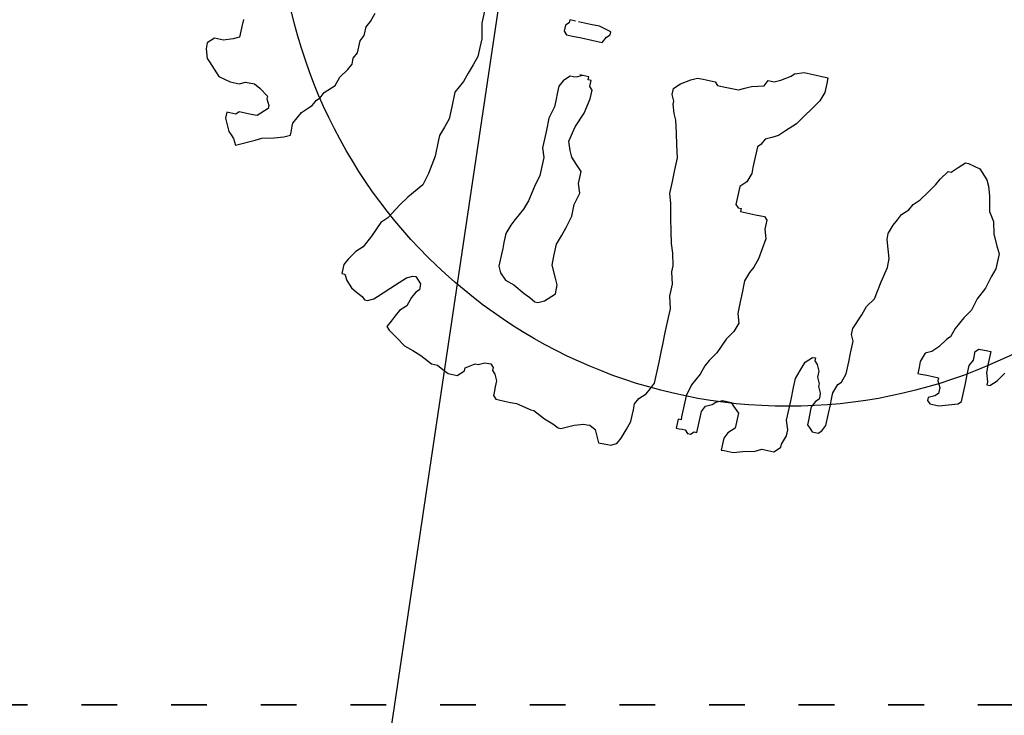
# Model space of a CAD drawing. Extents: x 4743276 to 9726129, y -4307434 to -1665362.
# Tile 92 of 121: x 4844864 to 4848159, y -1795506 to -1793179. Entities that reach past the tile are written whole.
import ezdxf

# ---------------------------------------------------------------- set-up
doc = ezdxf.new("R2010")
doc.units = 0
doc.header["$MEASUREMENT"] = 0
doc.linetypes.add('ACAD_ISO03W100', pattern=[30, 12, -18])
doc.layers.get('0').update_dxf_attribs({"linetype": 'CONTINUOUS'})
doc.layers.get('Defpoints').update_dxf_attribs({"color": 61, "linetype": 'CONTINUOUS'})
for name, color, linetype in [('-_48_-', 76, 'CONTINUOUS'), ('siete', 6, 'CONTINUOUS'), ('Výšky', 64, 'CONTINUOUS')]:
    doc.layers.add(name, color=color, linetype=linetype)

# ---------------------------------------------------------------- blocks, each defined once
blk = doc.blocks.new('St4b')
at = {"linetype": 'Continuous'}
for p, q in [((-504.6, 864.2), (-522, 858.3)), ((-493, 864.2), (-504.6, 864.2)), ((-493, 864.2), (-493, 864.2)), ((-487.2, 858.3), (-493, 864.2)), ((-527.8, 852.5), (-539.4, 840.9)), ((-522, 858.3), (-527.8, 852.5)), ((-481.4, 852.5), (-487.2, 858.3)), ((-481.4, 835.2), (-481.4, 852.5)), ((-551, 829.4), (-556.8, 806.1)), ((-539.4, 840.9), (-551, 829.4)), ((-551, 829.4), (-551, 829.4)), ((-475.6, 817.7), (-481.4, 835.2)), ((-469.8, 806.1), (-475.6, 817.7)), ((-649.6, 788.8), (-655.4, 783)), ((-638, 794.5), (-649.6, 788.8)), ((-626.4, 800.3), (-638, 794.5)), ((-620.6, 800.3), (-626.4, 800.3)), ((-614.8, 800.3), (-620.6, 800.3)), ((-614.8, 788.8), (-614.8, 800.3)), ((-614.8, 783), (-614.8, 788.8)), ((-556.8, 806.1), (-556.8, 788.8)), ((-556.8, 788.8), (-551, 777.2)), ((-458.2, 806.1), (-469.8, 806.1)), ((-446.6, 806.1), (-458.2, 806.1)), ((-435, 806.1), (-446.6, 806.1)), ((-661.2, 777.2), (-672.8, 771.3)), ((-672.8, 771.3), (-655.4, 736.5)), ((-655.4, 783), (-661.2, 777.2)), ((-661.2, 777.2), (-661.2, 777.2)), ((-609, 777.2), (-614.8, 783)), ((-609, 765.5), (-609, 777.2)), ((-551, 777.2), (-551, 759.7)), ((-609, 759.7), (-609, 765.5)), ((-609, 753.9), (-609, 759.7)), ((-609, 742.4), (-609, 753.9)), ((-551, 759.7), (-556.8, 748.2)), ((-655.4, 736.5), (-649.6, 724.9)), ((-603.2, 736.5), (-609, 742.4)), ((-609, 742.4), (-609, 742.4)), ((-597.4, 730.7), (-603.2, 736.5)), ((-556.8, 748.2), (-568.4, 730.7)), ((-649.6, 724.9), (-643.8, 701.8)), ((-649.6, 724.9), (-649.6, 724.9)), ((-597.4, 730.7), (-597.4, 730.7)), ((-591.6, 724.9), (-597.4, 730.7)), ((-585.8, 724.9), (-591.6, 724.9)), ((-574.2, 730.7), (-585.8, 724.9)), ((-568.4, 730.7), (-574.2, 730.7)), ((-643.8, 701.8), (-638, 684.3)), ((-638, 684.3), (-632.2, 672.7)), ((-638, 684.3), (-638, 684.3)), ((-632.2, 672.7), (-626.4, 672.7)), ((-626.4, 672.7), (-614.8, 672.7)), ((-614.8, 672.7), (-609, 672.7)), ((-609, 672.7), (-597.4, 666.9)), ((-597.4, 666.9), (-585.8, 661.2)), ((-585.8, 661.2), (-574.2, 649.5)), ((-574.2, 649.5), (-568.4, 643.7)), ((-568.4, 643.7), (-556.8, 637.9)), ((-556.8, 637.9), (-551, 632.1)), ((-551, 632.1), (-539.4, 626.3)), ((-539.4, 626.3), (-522, 609)), ((-522, 609), (-504.6, 603.2)), ((-504.6, 603.2), (-487.2, 591.5)), ((-487.2, 591.5), (-475.6, 585.7)), ((-475.6, 585.7), (-464, 585.7)), ((-464, 585.7), (-452.4, 579.9)), ((-452.4, 579.9), (-440.8, 579.9)), ((-440.8, 579.9), (-429.2, 579.9)), ((-429.2, 579.9), (-417.6, 574.2)), ((-417.6, 574.2), (-400.2, 574.2)), ((-400.2, 574.2), (-388.6, 568.4)), ((-388.6, 568.4), (-371.2, 562.5)), ((-881.6, 510.3), (-893.2, 498.7)), ((-870, 516.2), (-881.6, 510.3)), ((-870, 522), (-870, 516.2)), ((-864.2, 522), (-870, 522)), ((-858.4, 522), (-864.2, 522)), ((-852.6, 522), (-858.4, 522)), ((-841, 516.2), (-852.6, 522)), ((-823.6, 504.5), (-841, 516.2)), ((-893.2, 498.7), (-899, 487.2)), ((-812, 492.9), (-823.6, 504.5)), ((-788.8, 481.4), (-812, 492.9)), ((-904.8, 475.5), (-910.6, 469.7)), ((-910.6, 469.7), (-910.6, 463.9)), ((-899, 487.2), (-904.8, 475.5)), ((-759.8, 469.7), (-788.8, 481.4)), ((-748.2, 458.1), (-759.8, 469.7)), ((-910.6, 463.9), (-904.8, 452.3)), ((-904.8, 452.3), (-899, 446.6)), ((-719.2, 440.8), (-748.2, 458.1)), ((-899, 446.6), (-870, 417.5)), ((-701.8, 429.2), (-719.2, 440.8)), ((-951.2, 417.5), (-957, 411.7)), ((-939.6, 411.7), (-951.2, 417.5)), ((-870, 417.5), (-858.4, 406)), ((-672.8, 406), (-701.8, 429.2)), ((-968.6, 394.4), (-980.2, 376.9)), ((-957, 411.7), (-968.6, 394.4)), ((-928, 406), (-939.6, 411.7)), ((-916.4, 400.2), (-928, 406)), ((-904.8, 388.5), (-916.4, 400.2)), ((-858.4, 406), (-852.6, 400.2)), ((-852.6, 400.2), (-846.8, 388.5)), ((-649.6, 400.2), (-672.8, 406)), ((-614.8, 394.4), (-649.6, 400.2)), ((-585.8, 394.4), (-614.8, 394.4)), ((-574.2, 394.4), (-585.8, 394.4)), ((-556.8, 388.5), (-574.2, 394.4)), ((-980.2, 376.9), (-986, 359.6)), ((-887.4, 382.7), (-904.8, 388.5)), ((-875.8, 376.9), (-887.4, 382.7)), ((-870, 371.1), (-875.8, 376.9)), ((-852.6, 376.9), (-858.4, 371.1)), ((-846.8, 382.7), (-852.6, 376.9)), ((-846.8, 388.5), (-846.8, 382.7)), ((-539.4, 382.7), (-556.8, 388.5)), ((-516.2, 382.7), (-539.4, 382.7)), ((-487.2, 382.7), (-516.2, 382.7)), ((-464, 371.1), (-487.2, 382.7)), ((-986, 359.6), (-991.8, 342.2)), ((-858.4, 371.1), (-870, 371.1)), ((-446.6, 365.3), (-464, 371.1)), ((-429.2, 359.6), (-446.6, 365.3)), ((-411.8, 353.8), (-429.2, 359.6)), ((-348, 359.6), (-377, 353.8)), ((-324.8, 359.6), (-348, 359.6)), ((-991.8, 342.2), (-1003.4, 319)), ((-394.4, 353.8), (-411.8, 353.8)), ((-377, 353.8), (-394.4, 353.8)), ((-1003.4, 307.4), (-1009.2, 295.7)), ((-1003.4, 319), (-1003.4, 307.4)), ((-1009.2, 295.7), (-1015, 284.1)), ((-1015, 284.1), (-1015, 278.3)), ((-1015, 278.3), (-1015, 266.8)), ((-1015, 266.8), (-1009.2, 261)), ((-1009.2, 261), (-1003.4, 255.2)), ((-1003.4, 255.2), (-997.6, 255.2)), ((-997.6, 255.2), (-986, 237.7)), ((-986, 237.7), (-986, 232)), ((-986, 232), (-980.2, 220.4)), ((-806.2, 226.2), (-817.8, 214.5)), ((-794.6, 232), (-806.2, 226.2)), ((-771.4, 232), (-794.6, 232)), ((-759.8, 232), (-771.4, 232)), ((-748.2, 232), (-759.8, 232)), ((-730.8, 232), (-748.2, 232)), ((-713.4, 226.2), (-730.8, 232)), ((-701.8, 220.4), (-713.4, 226.2)), ((-980.2, 208.7), (-986, 202.9)), ((-980.2, 220.4), (-980.2, 208.7)), ((-817.8, 214.5), (-823.6, 197.1)), ((-678.6, 208.7), (-701.8, 220.4)), ((-661.2, 202.9), (-678.6, 208.7)), ((-1038.2, 191.3), (-1044, 185.6)), ((-1032.4, 191.3), (-1038.2, 191.3)), ((-1020.8, 191.3), (-1032.4, 191.3)), ((-1015, 191.3), (-1020.8, 191.3)), ((-1009.2, 191.3), (-1015, 191.3)), ((-997.6, 197.1), (-1009.2, 191.3)), ((-991.8, 202.9), (-997.6, 197.1)), ((-986, 202.9), (-991.8, 202.9)), ((-823.6, 197.1), (-835.2, 174)), ((-632.2, 197.1), (-661.2, 202.9)), ((-609, 191.3), (-632.2, 197.1)), ((-591.6, 191.3), (-609, 191.3)), ((-574.2, 191.3), (-591.6, 191.3)), ((-556.8, 197.1), (-574.2, 191.3)), ((-539.4, 197.1), (-556.8, 197.1)), ((-522, 197.1), (-539.4, 197.1)), ((-498.8, 197.1), (-522, 197.1)), ((-475.6, 191.3), (-498.8, 197.1)), ((-464, 191.3), (-475.6, 191.3)), ((-446.6, 191.3), (-464, 191.3)), ((-435, 191.3), (-446.6, 191.3)), ((-423.4, 185.6), (-435, 191.3)), ((-330.6, 202.9), (-336.4, 197.1)), ((-336.4, 197.1), (-336.4, 185.6)), ((-319, 202.9), (-330.6, 202.9)), ((-313.2, 197.1), (-319, 202.9)), ((-307.4, 197.1), (-313.2, 197.1)), ((-307.4, 191.3), (-307.4, 197.1)), ((-307.4, 185.6), (-307.4, 191.3)), ((-1044, 185.6), (-1044, 179.8)), ((-1044, 179.8), (-1044, 168.2)), ((-835.2, 174), (-841, 162.3)), ((-417.6, 179.8), (-423.4, 185.6)), ((-411.8, 174), (-417.6, 179.8)), ((-411.8, 168.2), (-411.8, 174)), ((-336.4, 185.6), (-336.4, 168.2)), ((-307.4, 174), (-307.4, 179.8)), ((-307.4, 162.3), (-307.4, 174)), ((-1044, 168.2), (-1044, 156.5)), ((-1044, 156.5), (-1044, 145)), ((-841, 162.3), (-846.8, 150.7)), ((-846.8, 150.7), (-846.8, 145)), ((-551, 145), (-533.6, 150.7)), ((-533.6, 150.7), (-504.6, 145)), ((-411.8, 162.3), (-411.8, 168.2)), ((-406, 150.7), (-411.8, 162.3)), ((-406, 150.7), (-406, 156.5)), ((-406, 139.2), (-406, 150.7)), ((-406, 139.2), (-406, 150.7)), ((-336.4, 168.2), (-336.4, 145)), ((-307.4, 156.5), (-307.4, 162.3)), ((-307.4, 139.2), (-307.4, 156.5)), ((-1044, 145), (-1049.8, 115.9)), ((-846.8, 145), (-841, 133.4)), ((-841, 133.4), (-829.4, 121.7)), ((-794.6, 121.7), (-771.4, 133.4)), ((-771.4, 133.4), (-754, 133.4)), ((-754, 133.4), (-730.8, 133.4)), ((-730.8, 133.4), (-713.4, 127.5)), ((-574.2, 127.5), (-568.4, 133.4)), ((-568.4, 133.4), (-562.6, 139.2)), ((-562.6, 139.2), (-551, 145)), ((-504.6, 145), (-475.6, 133.4)), ((-475.6, 133.4), (-446.6, 127.5)), ((-429.2, 127.5), (-423.4, 133.4)), ((-423.4, 133.4), (-417.6, 133.4)), ((-417.6, 133.4), (-411.8, 133.4)), ((-411.8, 139.2), (-406, 139.2)), ((-411.8, 133.4), (-411.8, 139.2)), ((-336.4, 145), (-336.4, 127.5)), ((-313.2, 115.9), (-307.4, 139.2)), ((-1049.8, 115.9), (-1049.8, 110.1)), ((-829.4, 121.7), (-823.6, 115.9)), ((-823.6, 115.9), (-806.2, 115.9)), ((-806.2, 115.9), (-794.6, 121.7)), ((-713.4, 127.5), (-696, 121.7)), ((-696, 121.7), (-672.8, 115.9)), ((-672.8, 115.9), (-649.6, 115.9)), ((-649.6, 115.9), (-626.4, 110.1)), ((-626.4, 110.1), (-609, 115.9)), ((-609, 115.9), (-591.6, 115.9)), ((-591.6, 115.9), (-585.8, 115.9)), ((-585.8, 115.9), (-574.2, 127.5)), ((-446.6, 127.5), (-429.2, 127.5)), ((-336.4, 127.5), (-324.8, 121.7)), ((-324.8, 121.7), (-319, 115.9)), ((-319, 115.9), (-313.2, 115.9)), ((-1049.8, 110.1), (-1061.4, 87)), ((-1061.4, 87), (-1067.2, 69.5)), ((-1067.2, 69.5), (-1073, 58)), ((-1073, 58), (-1073, 52.2)), ((-1073, 52.2), (-1067.2, 40.5)), ((-1067.2, 40.5), (-1061.4, 28.9)), ((-1061.4, 28.9), (-1055.6, 11.6)), ((-1055.6, 0), (-1061.4, -11.7)), ((-1055.6, 11.6), (-1055.6, 5.8)), ((-1055.6, 5.8), (-1055.6, 0)), ((-1073, -17.5), (-1084.6, -23.3)), ((-1061.4, -11.7), (-1073, -17.5)), ((-1084.6, -23.3), (-1084.6, -40.7)), ((-452.4, -40.7), (-440.8, -34.8)), ((-440.8, -34.8), (-423.4, -29)), ((-423.4, -29), (-417.6, -29)), ((-417.6, -29), (-406, -23.3)), ((-406, -23.3), (-394.4, -23.3)), ((-394.4, -23.3), (-388.6, -29)), ((-388.6, -29), (-382.8, -34.8)), ((-382.8, -34.8), (-371.2, -52.3)), ((-1084.6, -40.7), (-1084.6, -46.5)), ((-1084.6, -46.5), (-1078.8, -58.1)), ((-522, -58.1), (-498.8, -52.3)), ((-498.8, -52.3), (-475.6, -46.5)), ((-475.6, -46.5), (-452.4, -40.7)), ((-371.2, -52.3), (-365.4, -63.9)), ((-1078.8, -58.1), (-1067.2, -63.9)), ((-1067.2, -63.9), (-1049.8, -69.6)), ((-1049.8, -69.6), (-1032.4, -75.4)), ((-661.2, -75.4), (-638, -69.6)), ((-638, -69.6), (-609, -63.9)), ((-609, -63.9), (-591.6, -58.1)), ((-591.6, -58.1), (-568.4, -58.1)), ((-568.4, -58.1), (-545.2, -58.1)), ((-545.2, -58.1), (-522, -58.1)), ((-365.4, -63.9), (-365.4, -75.4)), ((-1032.4, -75.4), (-1026.6, -75.4)), ((-1026.6, -75.4), (-1020.8, -75.4)), ((-1020.8, -75.4), (-1009.2, -75.4)), ((-1009.2, -75.4), (-997.6, -75.4)), ((-997.6, -75.4), (-986, -81.2)), ((-986, -81.2), (-974.4, -92.9)), ((-974.4, -92.9), (-962.8, -98.7)), ((-759.8, -98.7), (-736.6, -92.9)), ((-736.6, -92.9), (-725, -92.9)), ((-725, -92.9), (-701.8, -87)), ((-701.8, -87), (-684.4, -81.2)), ((-684.4, -81.2), (-661.2, -75.4)), ((-365.4, -75.4), (-365.4, -98.7)), ((-962.8, -98.7), (-951.2, -104.5)), ((-951.2, -104.5), (-910.6, -104.5)), ((-910.6, -104.5), (-887.4, -104.5)), ((-887.4, -104.5), (-875.8, -104.5)), ((-875.8, -104.5), (-852.6, -104.5)), ((-852.6, -104.5), (-823.6, -104.5)), ((-823.6, -104.5), (-806.2, -104.5)), ((-806.2, -104.5), (-783, -98.7)), ((-783, -98.7), (-759.8, -98.7)), ((-365.4, -98.7), (-371.2, -104.5)), ((-371.2, -104.5), (-371.2, -116)), ((-371.2, -116), (-371.2, -145.1)), ((-371.2, -145.1), (-365.4, -156.6)), ((-1026.6, -162.4), (-1026.6, -168.2)), ((-1020.8, -162.4), (-1026.6, -162.4)), ((-1026.6, -168.2), (-1026.6, -174)), ((-1015, -162.4), (-1020.8, -162.4)), ((-1009.2, -162.4), (-1015, -162.4)), ((-1009.2, -168.2), (-1009.2, -162.4)), ((-1003.4, -168.2), (-1009.2, -168.2)), ((-986, -168.2), (-1003.4, -168.2)), ((-962.8, -168.2), (-986, -168.2)), ((-939.6, -174), (-962.8, -168.2)), ((-365.4, -156.6), (-359.6, -168.2)), ((-359.6, -168.2), (-353.8, -191.5)), ((-1026.6, -179.9), (-1032.4, -185.7)), ((-1032.4, -185.7), (-1032.4, -191.5)), ((-1026.6, -174), (-1026.6, -179.9)), ((-916.4, -185.7), (-939.6, -174)), ((-899, -191.5), (-916.4, -185.7)), ((-585.8, -185.7), (-591.6, -191.5)), ((-574.2, -185.7), (-585.8, -185.7)), ((-568.4, -185.7), (-574.2, -185.7)), ((-562.6, -185.7), (-568.4, -185.7)), ((-551, -185.7), (-562.6, -185.7)), ((-539.4, -197.2), (-551, -185.7)), ((-1032.4, -191.5), (-1026.6, -197.2)), ((-1026.6, -197.2), (-1026.6, -203)), ((-1026.6, -203), (-1020.8, -203)), ((-1020.8, -203), (-1015, -203)), ((-1015, -203), (-1009.2, -203)), ((-1009.2, -203), (-997.6, -203)), ((-997.6, -203), (-986, -203)), ((-986, -203), (-974.4, -208.8)), ((-887.4, -197.2), (-899, -191.5)), ((-870, -208.8), (-887.4, -197.2)), ((-597.4, -197.2), (-597.4, -203)), ((-591.6, -197.2), (-597.4, -197.2)), ((-597.4, -203), (-597.4, -214.7)), ((-591.6, -191.5), (-591.6, -197.2)), ((-522, -203), (-539.4, -197.2)), ((-510.4, -203), (-522, -203)), ((-493, -203), (-510.4, -203)), ((-481.4, -203), (-493, -203)), ((-469.8, -203), (-481.4, -203)), ((-464, -208.8), (-469.8, -203)), ((-353.8, -191.5), (-342.2, -197.2)), ((-342.2, -197.2), (-342.2, -208.8)), ((-974.4, -208.8), (-968.6, -220.5)), ((-968.6, -220.5), (-962.8, -226.3)), ((-841, -220.5), (-870, -208.8)), ((-823.6, -232.1), (-841, -220.5)), ((-597.4, -214.7), (-597.4, -226.3)), ((-452.4, -214.7), (-464, -208.8)), ((-446.6, -226.3), (-452.4, -214.7)), ((-342.2, -208.8), (-336.4, -220.5)), ((-336.4, -220.5), (-324.8, -237.9)), ((-962.8, -226.3), (-957, -237.9)), ((-957, -237.9), (-957, -243.6)), ((-957, -243.6), (-957, -255.2)), ((-806.2, -237.9), (-823.6, -232.1)), ((-788.8, -232.1), (-806.2, -237.9)), ((-765.6, -232.1), (-788.8, -232.1)), ((-748.2, -232.1), (-765.6, -232.1)), ((-725, -232.1), (-748.2, -232.1)), ((-707.6, -237.9), (-725, -232.1)), ((-696, -243.6), (-707.6, -237.9)), ((-678.6, -249.4), (-696, -243.6)), ((-597.4, -243.6), (-603.2, -249.4)), ((-597.4, -226.3), (-597.4, -243.6)), ((-440.8, -237.9), (-446.6, -226.3)), ((-429.2, -249.4), (-440.8, -237.9)), ((-324.8, -237.9), (-319, -243.6)), ((-319, -243.6), (-313.2, -261)), ((-1049.8, -255.2), (-1049.8, -261)), ((-1026.6, -255.2), (-1049.8, -255.2)), ((-1049.8, -261), (-1049.8, -278.5)), ((-1015, -261), (-1026.6, -255.2)), ((-1009.2, -266.9), (-1015, -261)), ((-962.8, -261), (-974.4, -272.7)), ((-957, -255.2), (-962.8, -261)), ((-638, -255.2), (-678.6, -249.4)), ((-620.6, -249.4), (-638, -255.2)), ((-603.2, -249.4), (-620.6, -249.4)), ((-417.6, -261), (-429.2, -249.4)), ((-411.8, -266.9), (-417.6, -261)), ((-313.2, -261), (-313.2, -272.7)), ((-1049.8, -278.5), (-1044, -295.8)), ((-1003.4, -272.7), (-1009.2, -266.9)), ((-991.8, -272.7), (-1003.4, -272.7)), ((-980.2, -272.7), (-991.8, -272.7)), ((-974.4, -272.7), (-980.2, -272.7)), ((-394.4, -278.5), (-411.8, -266.9)), ((-377, -290), (-394.4, -278.5)), ((-313.2, -272.7), (-313.2, -284.2)), ((-1044, -295.8), (-1038.2, -319.1)), ((-359.6, -301.7), (-377, -290)), ((-313.2, -284.2), (-313.2, -295.8)), ((-313.2, -295.8), (-313.2, -301.7)), ((-1038.2, -319.1), (-1032.4, -330.6)), ((-342.2, -307.5), (-359.6, -301.7)), ((-324.8, -307.5), (-342.2, -307.5)), ((-313.2, -307.5), (-324.8, -307.5)), ((-313.2, -301.7), (-313.2, -307.5)), ((-1032.4, -330.6), (-1032.4, -336.4)), ((-1032.4, -336.4), (-1032.4, -348)), ((-1032.4, -348), (-1032.4, -353.9)), ((-1032.4, -353.9), (-1026.6, -359.7)), ((-1026.6, -359.7), (-1020.8, -365.5)), ((-1020.8, -365.5), (-1015, -365.5)), ((-1015, -365.5), (-997.6, -371.2)), ((-997.6, -371.2), (-986, -371.2)), ((-986, -371.2), (-968.6, -365.5)), ((-968.6, -365.5), (-945.4, -365.5)), ((-945.4, -365.5), (-928, -365.5)), ((-928, -365.5), (-904.8, -365.5)), ((-904.8, -365.5), (-887.4, -365.5)), ((-887.4, -365.5), (-870, -371.2)), ((-870, -371.2), (-852.6, -377)), ((-852.6, -377), (-846.8, -382.8)), ((-846.8, -382.8), (-841, -388.7)), ((-841, -388.7), (-841, -394.5)), ((-974.4, -411.8), (-980.2, -417.6)), ((-968.6, -406.1), (-974.4, -411.8)), ((-957, -406.1), (-968.6, -406.1)), ((-939.6, -406.1), (-957, -406.1)), ((-933.8, -406.1), (-939.6, -406.1)), ((-922.2, -411.8), (-933.8, -406.1)), ((-916.4, -417.6), (-922.2, -411.8)), ((-893.2, -411.8), (-904.8, -417.6)), ((-887.4, -411.8), (-893.2, -411.8)), ((-875.8, -406.1), (-887.4, -411.8)), ((-870, -406.1), (-875.8, -406.1)), ((-864.2, -406.1), (-870, -406.1)), ((-852.6, -400.3), (-864.2, -406.1)), ((-846.8, -394.5), (-852.6, -400.3)), ((-841, -394.5), (-846.8, -394.5)), ((-980.2, -417.6), (-980.2, -423.4)), ((-980.2, -423.4), (-980.2, -429.2)), ((-980.2, -429.2), (-974.4, -435)), ((-910.6, -417.6), (-916.4, -417.6)), ((-904.8, -417.6), (-910.6, -417.6)), ((-974.4, -435), (-962.8, -440.9)), ((-962.8, -440.9), (-951.2, -440.9)), ((-951.2, -440.9), (-939.6, -440.9)), ((-939.6, -440.9), (-933.8, -440.9)), ((-933.8, -440.9), (-928, -440.9)), ((-928, -440.9), (-904.8, -440.9)), ((-904.8, -440.9), (-899, -440.9)), ((-899, -440.9), (-881.6, -446.7)), ((-881.6, -446.7), (-875.8, -452.5)), ((-875.8, -452.5), (-858.4, -458.2)), ((-858.4, -458.2), (-835.2, -458.2)), ((-835.2, -458.2), (-817.8, -458.2)), ((-817.8, -458.2), (-806.2, -458.2)), ((-806.2, -458.2), (-794.6, -458.2)), ((-794.6, -458.2), (-783, -452.5)), ((-783, -452.5), (-771.4, -452.5)), ((-771.4, -452.5), (-742.4, -464)), ((-742.4, -464), (-725, -469.8)), ((-725, -469.8), (-707.6, -481.5)), ((-707.6, -481.5), (-672.8, -487.3)), ((-672.8, -487.3), (-643.8, -493.1)), ((-626.4, -493.1), (-609, -487.3)), ((-609, -487.3), (-591.6, -481.5)), ((-591.6, -481.5), (-580, -481.5)), ((-580, -481.5), (-562.6, -487.3)), ((-562.6, -487.3), (-551, -493.1)), ((-643.8, -493.1), (-626.4, -493.1)), ((-551, -493.1), (-539.4, -498.8)), ((-539.4, -498.8), (-527.8, -510.4)), ((-527.8, -510.4), (-516.2, -516.2)), ((-516.2, -516.2), (-504.6, -527.9)), ((-504.6, -527.9), (-487.2, -539.5)), ((-487.2, -539.5), (-469.8, -551)), ((-469.8, -551), (-458.2, -556.8)), ((-458.2, -556.8), (-440.8, -568.5)), ((-440.8, -568.5), (-440.8, -574.3)), ((-440.8, -574.3), (-429.2, -585.8)), ((-817.8, -591.6), (-829.4, -591.6)), ((-829.4, -591.6), (-829.4, -597.4)), ((-829.4, -597.4), (-829.4, -609)), ((-806.2, -591.6), (-817.8, -591.6)), ((-788.8, -597.4), (-806.2, -591.6)), ((-783, -609), (-788.8, -597.4)), ((-429.2, -585.8), (-423.4, -591.6)), ((-423.4, -591.6), (-417.6, -597.4)), ((-417.6, -597.4), (-417.6, -603.2)), ((-829.4, -609), (-829.4, -620.7)), ((-771.4, -620.7), (-783, -609)), ((-417.6, -603.2), (-423.4, -626.4)), ((-875.8, -620.7), (-881.6, -626.4)), ((-881.6, -626.4), (-881.6, -643.8)), ((-870, -620.7), (-875.8, -620.7)), ((-864.2, -632.2), (-870, -620.7)), ((-858.4, -638), (-864.2, -632.2)), ((-846.8, -638), (-858.4, -638)), ((-835.2, -632.2), (-846.8, -638)), ((-829.4, -632.2), (-835.2, -632.2)), ((-829.4, -620.7), (-829.4, -632.2)), ((-754, -632.2), (-771.4, -620.7)), ((-748.2, -638), (-754, -632.2)), ((-730.8, -643.8), (-748.2, -638)), ((-435, -638), (-440.8, -643.8)), ((-423.4, -626.4), (-435, -638)), ((-881.6, -643.8), (-875.8, -661.3)), ((-707.6, -655.5), (-730.8, -643.8)), ((-690.2, -667.1), (-707.6, -655.5)), ((-469.8, -655.5), (-498.8, -661.3)), ((-452.4, -649.7), (-469.8, -655.5)), ((-440.8, -643.8), (-452.4, -649.7)), ((-875.8, -661.3), (-870, -678.6)), ((-667, -672.8), (-690.2, -667.1)), ((-643.8, -684.4), (-667, -672.8)), ((-516.2, -672.8), (-539.4, -678.6)), ((-498.8, -661.3), (-516.2, -672.8)), ((-870, -678.6), (-864.2, -684.4)), ((-864.2, -684.4), (-846.8, -684.4)), ((-846.8, -684.4), (-829.4, -684.4)), ((-829.4, -684.4), (-812, -684.4)), ((-812, -684.4), (-794.6, -684.4)), ((-794.6, -684.4), (-783, -690.2)), ((-783, -690.2), (-765.6, -690.2)), ((-765.6, -690.2), (-759.8, -696)), ((-620.6, -690.2), (-643.8, -684.4)), ((-603.2, -696), (-620.6, -690.2)), ((-562.6, -690.2), (-574.2, -696)), ((-539.4, -678.6), (-562.6, -690.2)), ((-759.8, -696), (-759.8, -713.4)), ((-585.8, -696), (-603.2, -696)), ((-574.2, -696), (-585.8, -696)), ((-823.6, -725), (-823.6, -730.8)), ((-817.8, -725), (-823.6, -725)), ((-823.6, -730.8), (-812, -742.5)), ((-800.4, -719.2), (-817.8, -725)), ((-794.6, -719.2), (-800.4, -719.2)), ((-788.8, -719.2), (-794.6, -719.2)), ((-783, -719.2), (-788.8, -719.2)), ((-771.4, -719.2), (-783, -719.2)), ((-759.8, -719.2), (-771.4, -719.2)), ((-759.8, -713.4), (-759.8, -719.2)), ((-812, -742.5), (-794.6, -754.1))]:
    blk.add_line(p, q, dxfattribs=at)

msp = doc.modelspace()

# ---------------------------------------------------------------- linework, layer by layer
at = {"layer": 'Defpoints', "color": 2}
msp.add_circle((4847435.327, -1792767.011), 1705.16, dxfattribs=at)
at = {"layer": 'siete', "linetype": 'ACAD_ISO03W100', "lineweight": 35, "ltscale": 10}
msp.add_line((4859590.4, -1795470.548), (4844052.198, -1795470.548), dxfattribs=at)
at = {"layer": 'Výšky', "color": 30, "linetype": 'Continuous', "flags": 128}
msp.add_lwpolyline([(4893855.72, -1768754.03), (4893565.372, -1769053.943), (4893142.563, -1769691.512), (4892504.412, -1772145.141), (4891504.748, -1777697.355), (4890441.256, -1781512.988), (4887942.445, -1786304.909), (4886732.809, -1786937.667), (4884369.334, -1786695.922), (4880350.814, -1784900.647), (4878312.705, -1783639.31), (4874143.089, -1782077.717), (4870049.86, -1782135.73), (4863192.893, -1783714.226), (4857681.624, -1784374.193), (4853050.256, -1784958.21), (4851014.33, -1785704.965), (4847763.86, -1788705.791), (4846844.206, -1790593.203), (4845591.525, -1799007.045), (4845677.437, -1803297.755), (4846844.808, -1808940.184), (4848350.654, -1812358.676)], dxfattribs=at)

# ---------------------------------------------------------------- block references
at = {"layer": '-_48_-', "xscale": 1.755, "yscale": 1.755, "zscale": 1.755, "rotation": 78.06180323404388}
msp.add_blockref('St4b', (4847154.266, -1792723.257), dxfattribs=at)

doc.saveas('drawing.dxf')
